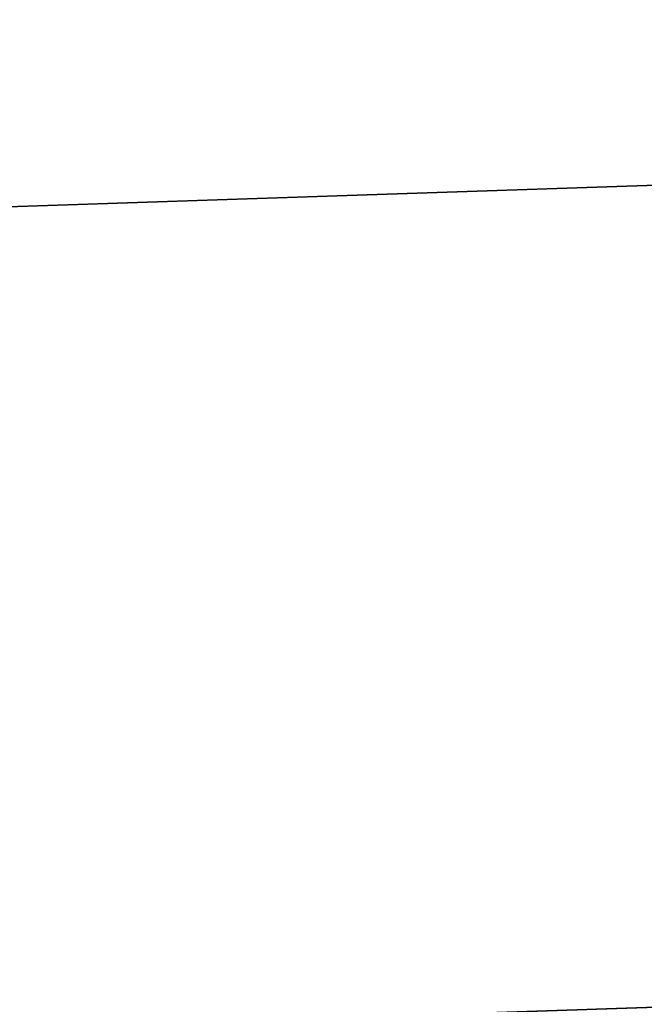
# Model space of a CAD drawing. Header units: inches. Extents: x -29.2 to 29.2, y -3.1 to 3.1.
# Tile 174 of 256: x -20.4966 to -20.4208, y -2.6429 to -2.5233. Entities that reach past the tile are written whole.
import ezdxf

# ---------------------------------------------------------------- set-up
doc = ezdxf.new("R2010")
doc.units = ezdxf.units.IN
doc.header["$MEASUREMENT"] = 0
doc.layers.add('AFURN-3-VPPT', color=4, linetype='Continuous', true_color=0x00ffff)

msp = doc.modelspace()

# ---------------------------------------------------------------- meshes
at = {"layer": 'AFURN-3-VPPT'}
mesh = msp.add_polyface(dxfattribs=at)
corners = [(-24.99519, -2.79525, 18.93404), (-24.99519, -2.79525, 18.93404), (-24.99519, -2.79525, 18.93404), (-20.33883, -2.64056, 18.93404), (-20.33883, -2.64056, 18.93404), (-20.33883, -2.64056, 18.93404), (-24.99519, -2.79525, 14.22299), (-24.99519, -2.79525, 14.22299), (-24.99519, -2.79525, 14.22299), (-20.33883, -2.64056, 14.22299), (-20.33883, -2.64056, 14.22299), (-20.33883, -2.64056, 14.22299), (-24.99851, -2.69552, 18.92954), (-24.99851, -2.69552, 18.92954), (-24.66269, -2.33662, 18.9139), (-24.66269, -2.33662, 18.9139), (-20.34214, -2.54083, 18.92954), (-20.34214, -2.54083, 18.92954), (-20.70104, -2.20501, 18.9139), (-20.70104, -2.20501, 18.9139), (-24.99851, -2.69552, 14.22638), (-24.99851, -2.69552, 14.22638), (-24.66269, -2.33662, 14.23818), (-24.66269, -2.33662, 14.23818), (-20.34214, -2.54083, 14.22638), (-20.34214, -2.54083, 14.22638), (-20.70104, -2.20501, 14.23818), (-20.70104, -2.20501, 14.23818), (-24.97058, -2.511, 18.92128), (-24.97058, -2.511, 18.92128), (-24.97058, -2.511, 18.92128), (-20.38225, -2.35857, 18.92128), (-20.38225, -2.35857, 18.92128), (-20.38225, -2.35857, 18.92128), (-24.84498, -2.37675, 18.91543), (-24.84498, -2.37675, 18.91543), (-24.84498, -2.37675, 18.91543), (-20.51649, -2.23295, 18.91543), (-20.51649, -2.23295, 18.91543), (-20.51649, -2.23295, 18.91543), (-24.97058, -2.51099, 14.23261), (-24.97058, -2.51099, 14.23261), (-24.97058, -2.51099, 14.23261), (-20.38226, -2.35856, 14.23261), (-20.38226, -2.35856, 14.23261), (-20.38226, -2.35856, 14.23261), (-24.84497, -2.37674, 14.23702), (-24.84497, -2.37674, 14.23702), (-24.84497, -2.37674, 14.23702), (-20.51649, -2.23295, 14.23702), (-20.51649, -2.23295, 14.23702), (-20.51649, -2.23295, 14.23702)]
mesh.append_faces([[corners[k] for k in face] for face in [(0, 4, 16, 12), (20, 24, 9, 6), (14, 18, 27, 23), (17, 3, 10, 25), (5, 2, 7, 11), (1, 13, 21, 8), (23, 47, 34, 14), (46, 41, 28, 35), (40, 21, 13, 29), (18, 38, 49, 27), (37, 32, 43, 50), (31, 17, 25, 44), (16, 33, 30, 12), (33, 39, 36, 30), (39, 19, 15, 36), (20, 42, 45, 24), (42, 48, 51, 45), (48, 22, 26, 51)]])

doc.saveas('drawing.dxf')
